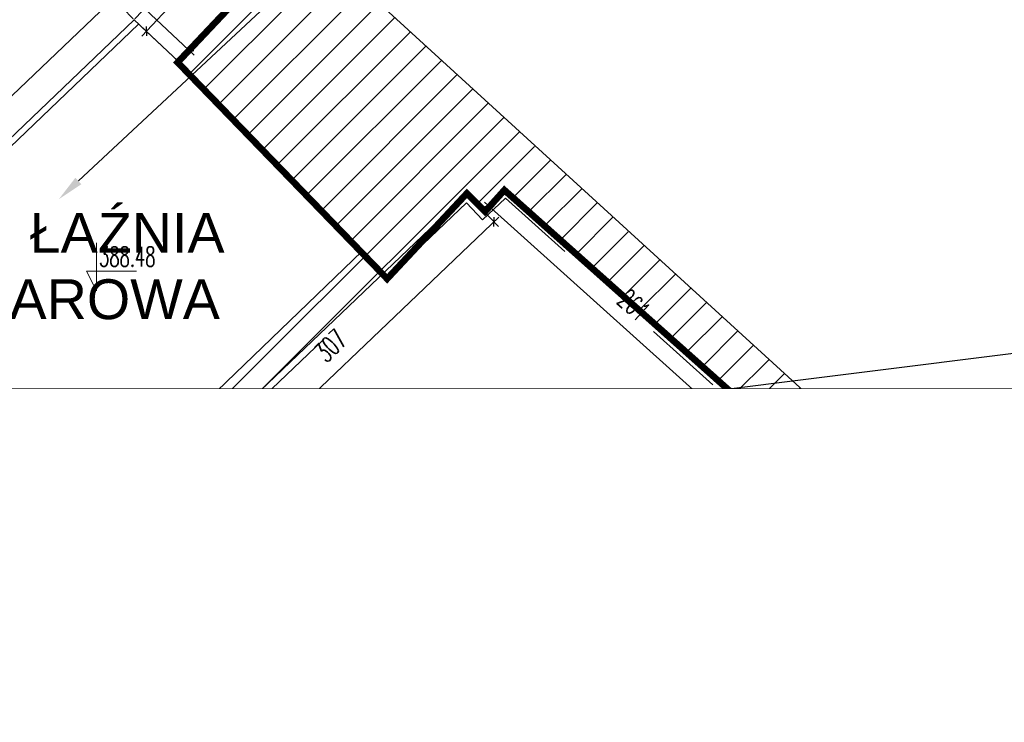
# Model space of a CAD drawing. Header units: millimetres. Extents: x 19887 to 192597, y -14203 to 39042.
# Tile 186 of 256: x 54866 to 56496, y -4937 to -3774. Entities that reach past the tile are written whole.
import ezdxf
from ezdxf import colors
from ezdxf.entities.mleader import LeaderData, LeaderLine
from ezdxf.math import Vec2, Vec3

# ---------------------------------------------------------------- set-up
doc = ezdxf.new("R2010")
doc.units = ezdxf.units.MM
doc.set_wipeout_variables(frame=1)
doc.linetypes.add('ACAD_ISO03W100', pattern=[30, 12, -18])
doc.linetypes.add('DASHED2', pattern=[9.525, 6.35, -3.175])
doc.layers.get('Defpoints').update_dxf_attribs({"color": 4})
for name, color, linetype in [('A_DBA-RAMKI', 6, 'Continuous'), ('A_DBA-WYMIAR', 1, 'Continuous'), ('Basen_rzut_poziom_1_widok', 252, 'Continuous'), ('Sufit podwieszany', 252, 'Continuous'), ('Wymiarowanie', 3, 'Continuous'), ('Wypełnienie', 252, 'Continuous')]:
    doc.layers.add(name, color=color, linetype=linetype)
for name, color, linetype, lineweight in [('Basen_rzut_poziom_1_obrys', 252, 'Continuous', 35), ('Drzwi', 2, 'Continuous', 5), ('koty wysokościowe', 252, 'Continuous', 0), ('Schody', 252, 'Continuous', 5), ('Tabela', 1, 'Continuous', 0)]:
    doc.layers.add(name, color=color, linetype=linetype, lineweight=lineweight)
doc.styles.add('ARIAL', font='arial.ttf')
doc.styles.add('ROMANS', font='romans.shx', dxfattribs={"width": 0.6})
doc.styles.get("Standard").update_dxf_attribs({"font": 'arial.ttf'})
doc.dimstyles.new('000001FB70622F18', dxfattribs={"dimtxt": 20, "dimasz": 5, "dimexe": 5, "dimexo": 1, "dimgap": 20, "dimtad": 1, "dimtoh": 1, "dimdec": 0, "dimtxsty": 'Standard', "dimblk": 'OBLIQUE', "dimcen": 0, "dimdle": 5, "dimclrd": 252, "dimclre": 252, "dimclrt": 252, "dimadec": 0, "dimazin": 0, "dimtfac": 1, "dimtdec": 0, "dimtmove": 0, "dimatfit": 3, "dimldrblk": 'OBLIQUE', "dimfxl": 150, "dimfxlon": 1, "dimlwd": 25, "dimlwe": 25, "dimarcsym": 1})
pattern_1 = [(45, (3252.028, -2175.285), (-11.22532, 11.22532), [])]

# ---------------------------------------------------------------- blocks, each defined once
blk = doc.blocks.new('_Oblique')
at = {"color": 0, "linetype": 'ByBlock', "lineweight": -2}
blk.add_line((-0.5, -0.5), (0.5, 0.5), dxfattribs=at)
blk = doc.blocks.new('*D621')
at = {"layer": 'Defpoints', "color": 0}
for p in [(3729.42, -2553.99), (3485.48, -2630.8), (3729.42, -2654.78)]:
    blk.add_point(p, dxfattribs=at)
at = {"layer": 'Wymiarowanie', "color": 252, "linetype": 'Continuous', "lineweight": 25}
for p, q in [((3729.42, -2554.99), (3729.42, -2659.78)), ((3485.48, -2631.8), (3485.48, -2659.78)), ((3480.48, -2654.78), (3734.42, -2654.78))]:
    blk.add_line(p, q, dxfattribs=at)
at = {"layer": 'Wymiarowanie', "color": 252, "linetype": 'ByBlock', "lineweight": 25, "xscale": 5, "yscale": 5, "zscale": 5, "rotation": 180}
blk.add_blockref('_Oblique', (3485.48, -2654.78), dxfattribs=at)
at = {"layer": 'Wymiarowanie', "color": 252, "linetype": 'ByBlock', "lineweight": 25, "xscale": 5, "yscale": 5, "zscale": 5}
blk.add_blockref('_Oblique', (3729.42, -2654.78), dxfattribs=at)
at = {"layer": 'Wymiarowanie', "color": 252, "insert": (3607.45, -2637.28), "char_height": 15, "attachment_point": 5, "style": 'ROMANS'}
blk.add_mtext('244', dxfattribs=at)
blk = doc.blocks.new('*D636')
at = {"layer": 'Defpoints', "color": 0}
for p in [(3372.28, -2603.19), (3372.28, -2616.75), (3469.37, -2616.75)]:
    blk.add_point(p, dxfattribs=at)
at = {"layer": 'Wymiarowanie', "color": 252, "linetype": 'Continuous', "lineweight": 25}
for p, q in [((3372.28, -2615.75), (3372.28, -2598.19)), ((3469.37, -2615.75), (3469.37, -2598.19)), ((3474.37, -2603.19), (3367.28, -2603.19))]:
    blk.add_line(p, q, dxfattribs=at)
at = {"layer": 'Wymiarowanie', "color": 252, "linetype": 'ByBlock', "lineweight": 25, "xscale": 5, "yscale": 5, "zscale": 5, "rotation": 180}
blk.add_blockref('_Oblique', (3372.28, -2603.19), dxfattribs=at)
at = {"layer": 'Wymiarowanie', "color": 252, "linetype": 'ByBlock', "lineweight": 25, "xscale": 5, "yscale": 5, "zscale": 5}
blk.add_blockref('_Oblique', (3469.37, -2603.19), dxfattribs=at)
at = {"layer": 'Wymiarowanie', "color": 252, "insert": (3420.83, -2585.69), "char_height": 15, "attachment_point": 5, "style": 'ROMANS'}
blk.add_mtext('97', dxfattribs=at)
blk = doc.blocks.new('*D623')
at = {"layer": 'Defpoints', "color": 0}
for p in [(3359.14, -2603.19), (3359.14, -2616.77), (3372.28, -2616.75)]:
    blk.add_point(p, dxfattribs=at)
at = {"layer": 'Wymiarowanie', "color": 252, "linetype": 'Continuous', "lineweight": 25}
for p, q in [((3378.06, -2571.39), (3365.71, -2603.19)), ((3411.34, -2571.39), (3378.06, -2571.39)), ((3359.14, -2615.77), (3359.14, -2598.19)), ((3372.28, -2615.75), (3372.28, -2598.19)), ((3377.28, -2603.19), (3354.14, -2603.19)), ((3359.14, -2603.19), (3354.14, -2603.19)), ((3372.28, -2603.19), (3377.28, -2603.19))]:
    blk.add_line(p, q, dxfattribs=at)
at = {"layer": 'Wymiarowanie', "color": 252, "linetype": 'ByBlock', "lineweight": 25, "xscale": 5, "yscale": 5, "zscale": 5}
blk.add_blockref('_Oblique', (3359.14, -2603.19), dxfattribs=at)
at = {"layer": 'Wymiarowanie', "color": 252, "linetype": 'ByBlock', "lineweight": 25, "xscale": 5, "yscale": 5, "zscale": 5, "rotation": 180}
blk.add_blockref('_Oblique', (3372.28, -2603.19), dxfattribs=at)
at = {"layer": 'Wymiarowanie', "color": 252, "insert": (3394.7, -2553.89), "char_height": 15, "attachment_point": 5, "style": 'ROMANS'}
blk.add_mtext('13', dxfattribs=at)
blk = doc.blocks.new('*D632')
at = {"layer": 'Defpoints', "color": 0}
for p in [(3132.98, -2603.19), (3132.98, -2617.54), (3359.14, -2616.77)]:
    blk.add_point(p, dxfattribs=at)
at = {"layer": 'Wymiarowanie', "color": 252, "linetype": 'Continuous', "lineweight": 25}
for p, q in [((3132.98, -2616.54), (3132.98, -2598.19)), ((3359.14, -2615.77), (3359.14, -2598.19)), ((3364.14, -2603.19), (3127.98, -2603.19))]:
    blk.add_line(p, q, dxfattribs=at)
at = {"layer": 'Wymiarowanie', "color": 252, "linetype": 'ByBlock', "lineweight": 25, "xscale": 5, "yscale": 5, "zscale": 5, "rotation": 180}
blk.add_blockref('_Oblique', (3132.98, -2603.19), dxfattribs=at)
at = {"layer": 'Wymiarowanie', "color": 252, "linetype": 'ByBlock', "lineweight": 25, "xscale": 5, "yscale": 5, "zscale": 5}
blk.add_blockref('_Oblique', (3359.14, -2603.19), dxfattribs=at)
at = {"layer": 'Wymiarowanie', "color": 252, "insert": (3246.06, -2585.69), "char_height": 15, "attachment_point": 5, "style": 'ROMANS'}
blk.add_mtext('226', dxfattribs=at)
blk = doc.blocks.new('*D646')
at = {"layer": 'Defpoints', "color": 0}
for p in [(3108.58, -2598.54), (3108.58, -2603.19), (3132.98, -2617.54)]:
    blk.add_point(p, dxfattribs=at)
at = {"layer": 'Wymiarowanie', "color": 252, "linetype": 'Continuous', "lineweight": 25}
for p, q in [((3154.75, -2569.83), (3120.78, -2603.19)), ((3189.75, -2569.83), (3154.75, -2569.83)), ((3108.58, -2599.54), (3108.58, -2608.19)), ((3132.98, -2616.54), (3132.98, -2598.19)), ((3137.98, -2603.19), (3103.58, -2603.19))]:
    blk.add_line(p, q, dxfattribs=at)
at = {"layer": 'Wymiarowanie', "color": 252, "linetype": 'ByBlock', "lineweight": 25, "xscale": 5, "yscale": 5, "zscale": 5, "rotation": 180}
blk.add_blockref('_Oblique', (3108.58, -2603.19), dxfattribs=at)
at = {"layer": 'Wymiarowanie', "color": 252, "linetype": 'ByBlock', "lineweight": 25, "xscale": 5, "yscale": 5, "zscale": 5}
blk.add_blockref('_Oblique', (3132.98, -2603.19), dxfattribs=at)
at = {"layer": 'Wymiarowanie', "color": 252, "insert": (3172.25, -2552.33), "char_height": 15, "attachment_point": 5, "style": 'ROMANS'}
blk.add_mtext('24', dxfattribs=at)
blk = doc.blocks.new('*D597')
at = {"layer": 'Defpoints', "color": 0}
for p in [(3343.56, -2499.25), (3355.93, -2499.25), (3359.28, -2616.77)]:
    blk.add_point(p, dxfattribs=at)
at = {"layer": 'Wymiarowanie', "color": 252, "linetype": 'Continuous', "lineweight": 25}
for p, q in [((3343.56, -2621.77), (3343.56, -2494.25)), ((3354.93, -2499.25), (3338.56, -2499.25)), ((3358.28, -2616.77), (3338.56, -2616.77))]:
    blk.add_line(p, q, dxfattribs=at)
at = {"layer": 'Wymiarowanie', "color": 252, "linetype": 'ByBlock', "lineweight": 25, "xscale": 5, "yscale": 5, "zscale": 5}
for p, rotation in [((3343.56, -2499.25), 90), ((3343.56, -2616.77), 270)]:
    blk.add_blockref('_Oblique', p, dxfattribs=dict(at, rotation=rotation))
at = {"layer": 'Wymiarowanie', "color": 252, "insert": (3326.06, -2558.01), "char_height": 15, "attachment_point": 5, "rotation": 90, "style": 'ROMANS'}
blk.add_mtext('118', dxfattribs=at)
blk = doc.blocks.new('*D642')
at = {"layer": 'Defpoints', "color": 0}
for p in [(3108.58, -2437.65), (3153.41, -2437.65), (3108.58, -2598.54)]:
    blk.add_point(p, dxfattribs=at)
at = {"layer": 'Wymiarowanie', "color": 252, "linetype": 'Continuous', "lineweight": 25}
for p, q in [((3153.41, -2603.54), (3153.41, -2432.65)), ((3109.58, -2437.65), (3158.41, -2437.65)), ((3109.58, -2598.54), (3158.41, -2598.54))]:
    blk.add_line(p, q, dxfattribs=at)
at = {"layer": 'Wymiarowanie', "color": 252, "linetype": 'ByBlock', "lineweight": 25, "xscale": 5, "yscale": 5, "zscale": 5}
for p, rotation in [((3153.41, -2437.65), 90), ((3153.41, -2598.54), 270)]:
    blk.add_blockref('_Oblique', p, dxfattribs=dict(at, rotation=rotation))
at = {"layer": 'Wymiarowanie', "color": 252, "insert": (3135.91, -2516.11), "char_height": 15, "attachment_point": 5, "rotation": 90, "style": 'ROMANS'}
blk.add_mtext('161', dxfattribs=at)
blk = doc.blocks.new('*D596')
at = {"layer": 'Defpoints', "color": 0}
for p in [(3710.23, -2553.99), (3729.42, -2553.99), (3727.03, -3062.26)]:
    blk.add_point(p, dxfattribs=at)
at = {"layer": 'Wymiarowanie', "color": 252, "linetype": 'Continuous', "lineweight": 25}
for p, q in [((3728.42, -2553.99), (3705.23, -2553.99)), ((3710.23, -3067.26), (3710.23, -2548.99)), ((3726.03, -3062.26), (3705.23, -3062.26))]:
    blk.add_line(p, q, dxfattribs=at)
at = {"layer": 'Wymiarowanie', "color": 252, "linetype": 'ByBlock', "lineweight": 25, "xscale": 5, "yscale": 5, "zscale": 5}
for p, rotation in [((3710.23, -2553.99), 90), ((3710.23, -3062.26), 270)]:
    blk.add_blockref('_Oblique', p, dxfattribs=dict(at, rotation=rotation))
at = {"layer": 'Wymiarowanie', "color": 252, "insert": (3692.73, -2808.12), "char_height": 15, "attachment_point": 5, "rotation": 90, "style": 'ROMANS'}
blk.add_mtext('508', dxfattribs=at)
blk = doc.blocks.new('*D648')
at = {"layer": 'Defpoints', "color": 0}
for p in [(3563.38, -2407.28), (3582.02, -2423.76), (3483.73, -2497.42)]:
    blk.add_point(p, dxfattribs=at)
at = {"layer": 'Wymiarowanie', "color": 252, "linetype": 'Continuous', "lineweight": 25}
for p, q in [((3564.13, -2407.94), (3585.77, -2427.07)), ((3499.07, -2517.65), (3585.34, -2420.01)), ((3484.48, -2498.09), (3506.12, -2517.21))]:
    blk.add_line(p, q, dxfattribs=at)
at = {"layer": 'Wymiarowanie', "color": 252, "linetype": 'ByBlock', "lineweight": 25, "xscale": 5, "yscale": 5, "zscale": 5}
for p, rotation in [((3582.02, -2423.76), 48.53637594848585), ((3502.38, -2513.9), 228.5363759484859)]:
    blk.add_blockref('_Oblique', p, dxfattribs=dict(at, rotation=rotation))
at = {"layer": 'Wymiarowanie', "color": 252, "insert": (3529.09, -2457.24), "char_height": 15, "attachment_point": 5, "rotation": 48.53638, "style": 'ROMANS'}
blk.add_mtext('120', dxfattribs=at)
blk = doc.blocks.new('*D655')
at = {"layer": 'Defpoints', "color": 0}
for p in [(3563.08, -2407.02), (3724.42, -2553.97), (3697.84, -2583.15)]:
    blk.add_point(p, dxfattribs=at)
at = {"layer": 'Wymiarowanie', "color": 252, "linetype": 'Continuous', "lineweight": 25}
for p, q in [((3562.41, -2407.76), (3533.14, -2439.9)), ((3532.81, -2432.83), (3701.53, -2586.52)), ((3723.74, -2554.71), (3694.47, -2586.85))]:
    blk.add_line(p, q, dxfattribs=at)
at = {"layer": 'Wymiarowanie', "color": 252, "linetype": 'ByBlock', "lineweight": 25, "xscale": 5, "yscale": 5, "zscale": 5}
for p, rotation in [((3536.5, -2436.2), 137.6717519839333), ((3697.84, -2583.15), 317.6717519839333)]:
    blk.add_blockref('_Oblique', p, dxfattribs=dict(at, rotation=rotation))
at = {"layer": 'Wymiarowanie', "color": 252, "insert": (3628.95, -2496.74), "char_height": 15, "attachment_point": 5, "rotation": 317.67175, "style": 'ROMANS'}
blk.add_mtext('218', dxfattribs=at)
blk = doc.blocks.new('*D657')
at = {"layer": 'Defpoints', "color": 0}
for p in [(3541.17, -2386.1), (3553.05, -2396.97), (3467.33, -2490.78)]:
    blk.add_point(p, dxfattribs=at)
at = {"layer": 'Wymiarowanie', "color": 252, "linetype": 'Continuous', "lineweight": 25}
for p, q in [((3452.07, -2483.61), (3544.54, -2382.41)), ((3552.32, -2396.29), (3537.48, -2382.73)), ((3466.59, -2490.1), (3451.75, -2476.54))]:
    blk.add_line(p, q, dxfattribs=at)
at = {"layer": 'Wymiarowanie', "color": 252, "linetype": 'ByBlock', "lineweight": 25, "xscale": 5, "yscale": 5, "zscale": 5}
for p, rotation in [((3541.17, -2386.1), 47.57873076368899), ((3455.44, -2479.91), 227.578730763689)]:
    blk.add_blockref('_Oblique', p, dxfattribs=dict(at, rotation=rotation))
at = {"layer": 'Wymiarowanie', "color": 252, "insert": (3485.39, -2421.2), "char_height": 15, "attachment_point": 5, "rotation": 47.57873, "style": 'ROMANS'}
blk.add_mtext('127', dxfattribs=at)
blk = doc.blocks.new('*D659')
at = {"layer": 'Defpoints', "color": 0}
for p in [(3359.13, -2222.48), (3347.27, -2235.66), (3553.05, -2396.97)]:
    blk.add_point(p, dxfattribs=at)
at = {"layer": 'Wymiarowanie', "color": 252, "linetype": 'Continuous', "lineweight": 25}
for p, q in [((3358.46, -2223.23), (3343.93, -2239.38)), ((3544.91, -2413.49), (3343.56, -2232.32)), ((3552.39, -2397.71), (3537.85, -2413.86))]:
    blk.add_line(p, q, dxfattribs=at)
at = {"layer": 'Wymiarowanie', "color": 252, "linetype": 'ByBlock', "lineweight": 25, "xscale": 5, "yscale": 5, "zscale": 5}
for p, rotation in [((3347.27, -2235.66), 138.0207932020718), ((3541.2, -2410.14), 318.0207932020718)]:
    blk.add_blockref('_Oblique', p, dxfattribs=dict(at, rotation=rotation))
at = {"layer": 'Wymiarowanie', "color": 252, "insert": (3455.94, -2309.89), "char_height": 15, "attachment_point": 5, "rotation": 318.02079, "style": 'ROMANS'}
blk.add_mtext('261', dxfattribs=at)
blk = doc.blocks.new('*D658')
at = {"layer": 'Defpoints', "color": 0}
for p in [(3330.22, -2225.69), (3350.64, -2247.05), (3108.58, -2437.65)]:
    blk.add_point(p, dxfattribs=at)
at = {"layer": 'Wymiarowanie', "color": 252, "linetype": 'Continuous', "lineweight": 25}
for p, q in [((3330.91, -2226.42), (3354.09, -2250.66)), ((3125.39, -2462.46), (3354.25, -2243.59)), ((3109.27, -2438.38), (3132.46, -2462.62))]:
    blk.add_line(p, q, dxfattribs=at)
at = {"layer": 'Wymiarowanie', "color": 252, "linetype": 'ByBlock', "lineweight": 25, "xscale": 5, "yscale": 5, "zscale": 5}
for p, rotation in [((3350.64, -2247.05), 43.72184012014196), ((3129, -2459.01), 223.7218401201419)]:
    blk.add_blockref('_Oblique', p, dxfattribs=dict(at, rotation=rotation))
at = {"layer": 'Wymiarowanie', "color": 252, "insert": (3227.72, -2340.38), "char_height": 15, "attachment_point": 5, "rotation": 43.72184, "style": 'ROMANS'}
blk.add_mtext('307', dxfattribs=at)
blk = doc.blocks.new('*D656')
at = {"layer": 'Defpoints', "color": 0}
for p in [(3378.09, -2474.77), (3355.93, -2499.25), (3378.09, -2499.25)]:
    blk.add_point(p, dxfattribs=at)
at = {"layer": 'Wymiarowanie', "color": 252, "linetype": 'Continuous', "lineweight": 25}
for p, q in [((3355.93, -2498.25), (3355.93, -2469.77)), ((3378.09, -2498.25), (3378.09, -2469.77)), ((3350.93, -2474.77), (3383.09, -2474.77))]:
    blk.add_line(p, q, dxfattribs=at)
at = {"layer": 'Wymiarowanie', "color": 252, "linetype": 'ByBlock', "lineweight": 25, "xscale": 5, "yscale": 5, "zscale": 5, "rotation": 180}
blk.add_blockref('_Oblique', (3355.93, -2474.77), dxfattribs=at)
at = {"layer": 'Wymiarowanie', "color": 252, "linetype": 'ByBlock', "lineweight": 25, "xscale": 5, "yscale": 5, "zscale": 5}
blk.add_blockref('_Oblique', (3378.09, -2474.77), dxfattribs=at)
at = {"layer": 'Wymiarowanie', "color": 252, "insert": (3367.01, -2457.27), "char_height": 15, "attachment_point": 5, "style": 'ROMANS'}
blk.add_mtext('22', dxfattribs=at)
blk = doc.blocks.new('*D662')
at = {"layer": 'Defpoints', "color": 0}
for p in [(3467.33, -2490.78), (3533.94, -2490.78), (3467.33, -2520.21)]:
    blk.add_point(p, dxfattribs=at)
at = {"layer": 'Wymiarowanie', "color": 252, "linetype": 'Continuous', "lineweight": 25}
for p, q in [((3533.94, -2525.21), (3533.94, -2485.78)), ((3468.33, -2490.78), (3538.94, -2490.78)), ((3468.33, -2520.21), (3538.94, -2520.21)), ((3533.94, -2520.21), (3533.94, -2620.21)), ((3533.94, -2620.21), (3509.8, -2620.21))]:
    blk.add_line(p, q, dxfattribs=at)
at = {"layer": 'Wymiarowanie', "color": 252, "linetype": 'ByBlock', "lineweight": 25, "xscale": 5, "yscale": 5, "zscale": 5}
for p, rotation in [((3533.94, -2490.78), 90), ((3533.94, -2520.21), 270)]:
    blk.add_blockref('_Oblique', p, dxfattribs=dict(at, rotation=rotation))
at = {"layer": 'Wymiarowanie', "color": 252, "insert": (3516.87, -2602.71), "char_height": 15, "attachment_point": 5, "style": 'ROMANS'}
blk.add_mtext('29', dxfattribs=at)
blk = doc.blocks.new('*D663')
at = {"layer": 'Defpoints', "color": 0}
for p in [(3378.09, -2499.25), (3378.09, -2514.02), (3420.05, -2514.02)]:
    blk.add_point(p, dxfattribs=at)
at = {"layer": 'Wymiarowanie', "color": 252, "linetype": 'Continuous', "lineweight": 25}
for p, q in [((3420.05, -2494.25), (3420.05, -2519.02)), ((3420.05, -2499.25), (3420.05, -2494.25)), ((3379.09, -2499.25), (3425.05, -2499.25)), ((3379.09, -2514.02), (3425.05, -2514.02)), ((3420.05, -2514.02), (3420.05, -2519.02))]:
    blk.add_line(p, q, dxfattribs=at)
at = {"layer": 'Wymiarowanie', "color": 252, "linetype": 'ByBlock', "lineweight": 25, "xscale": 5, "yscale": 5, "zscale": 5}
for p, rotation in [((3420.05, -2499.25), 270), ((3420.05, -2514.02), 90)]:
    blk.add_blockref('_Oblique', p, dxfattribs=dict(at, rotation=rotation))
at = {"layer": 'Wymiarowanie', "color": 252, "insert": (3402.55, -2506.63), "char_height": 15, "attachment_point": 5, "rotation": 90, "style": 'ROMANS'}
blk.add_mtext('15', dxfattribs=at)
blk = doc.blocks.new('*D664')
at = {"layer": 'Defpoints', "color": 0}
for p in [(3485.48, -2607.95), (3529.22, -2607.95), (3485.48, -2630.8)]:
    blk.add_point(p, dxfattribs=at)
at = {"layer": 'Wymiarowanie', "color": 252, "linetype": 'Continuous', "lineweight": 25}
for p, q in [((3486.48, -2607.95), (3534.22, -2607.95)), ((3529.22, -2635.8), (3529.22, -2602.95)), ((3486.48, -2630.8), (3534.22, -2630.8))]:
    blk.add_line(p, q, dxfattribs=at)
at = {"layer": 'Wymiarowanie', "color": 252, "linetype": 'ByBlock', "lineweight": 25, "xscale": 5, "yscale": 5, "zscale": 5}
for p, rotation in [((3529.22, -2607.95), 90), ((3529.22, -2630.8), 270)]:
    blk.add_blockref('_Oblique', p, dxfattribs=dict(at, rotation=rotation))
at = {"layer": 'Wymiarowanie', "color": 252, "insert": (3511.72, -2619.38), "char_height": 15, "attachment_point": 5, "rotation": 90, "style": 'ROMANS'}
blk.add_mtext('23', dxfattribs=at)
blk = doc.blocks.new('*D660')
at = {"layer": 'Defpoints', "color": 0}
for p in [(3061.13, -2439.46), (3080.96, -2439.46), (3080.96, -2882.33)]:
    blk.add_point(p, dxfattribs=at)
at = {"layer": 'Wymiarowanie', "color": 252, "linetype": 'Continuous', "lineweight": 25}
for p, q in [((3061.13, -2887.33), (3061.13, -2434.46)), ((3079.96, -2439.46), (3056.13, -2439.46)), ((3079.96, -2882.33), (3056.13, -2882.33))]:
    blk.add_line(p, q, dxfattribs=at)
at = {"layer": 'Wymiarowanie', "color": 252, "linetype": 'ByBlock', "lineweight": 25, "xscale": 5, "yscale": 5, "zscale": 5}
for p, rotation in [((3061.13, -2439.46), 90), ((3061.13, -2882.33), 270)]:
    blk.add_blockref('_Oblique', p, dxfattribs=dict(at, rotation=rotation))
at = {"layer": 'Wymiarowanie', "color": 252, "insert": (3043.63, -2660.89), "char_height": 15, "attachment_point": 5, "rotation": 90, "style": 'ROMANS'}
blk.add_mtext('443', dxfattribs=at)
blk = doc.blocks.new('*D661')
at = {"layer": 'Defpoints', "color": 0}
for p in [(2978.85, -2414.89), (2952.78, -2440.23), (3041.35, -2479.21)]:
    blk.add_point(p, dxfattribs=at)
at = {"layer": 'Wymiarowanie', "color": 252, "linetype": 'Continuous', "lineweight": 25}
for p, q in [((2978.13, -2415.59), (2949.19, -2443.71)), ((3018.77, -2508.13), (2949.29, -2436.64)), ((3040.64, -2479.91), (3011.7, -2508.03))]:
    blk.add_line(p, q, dxfattribs=at)
at = {"layer": 'Wymiarowanie', "color": 252, "linetype": 'ByBlock', "lineweight": 25, "xscale": 5, "yscale": 5, "zscale": 5}
for p, rotation in [((2952.78, -2440.23), 134.1813808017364), ((3015.28, -2504.55), 314.1813808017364)]:
    blk.add_blockref('_Oblique', p, dxfattribs=dict(at, rotation=rotation))
at = {"layer": 'Wymiarowanie', "color": 252, "insert": (2996.58, -2460.19), "char_height": 15, "attachment_point": 5, "rotation": 314.18138, "style": 'ROMANS'}
blk.add_mtext('90', dxfattribs=at)
blk = doc.blocks.new('*D672')
at = {"layer": 'Defpoints', "color": 0}
for p in [(3064.38, -2078.9), (3079.77, -2094.98), (2866.84, -2298.76)]:
    blk.add_point(p, dxfattribs=at)
at = {"layer": 'Wymiarowanie', "color": 252, "linetype": 'Continuous', "lineweight": 25}
for p, q in [((2847.84, -2286.14), (3068, -2075.44)), ((3079.08, -2094.26), (3060.93, -2075.29)), ((2866.15, -2298.04), (2847.99, -2279.07))]:
    blk.add_line(p, q, dxfattribs=at)
at = {"layer": 'Wymiarowanie', "color": 252, "linetype": 'ByBlock', "lineweight": 25, "xscale": 5, "yscale": 5, "zscale": 5}
for p, rotation in [((3064.38, -2078.9), 43.74194515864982), ((2851.45, -2282.68), 223.7419451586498)]:
    blk.add_blockref('_Oblique', p, dxfattribs=dict(at, rotation=rotation))
at = {"layer": 'Wymiarowanie', "color": 252, "insert": (2945.82, -2168.15), "char_height": 15, "attachment_point": 5, "rotation": 43.74195, "style": 'ROMANS'}
blk.add_mtext('295', dxfattribs=at)
blk = doc.blocks.new('*D675')
at = {"layer": 'Defpoints', "color": 0}
for p in [(3079.77, -2094.98), (3121.29, -2118.33), (3113.38, -2126.71)]:
    blk.add_point(p, dxfattribs=at)
at = {"layer": 'Wymiarowanie', "color": 252, "linetype": 'Continuous', "lineweight": 25}
for p, q in [((3058.92, -2059.46), (3034.35, -2059.46)), ((3087.68, -2086.61), (3058.92, -2059.46)), ((3080.46, -2094.25), (3091.11, -2082.97)), ((3084.04, -2083.17), (3124.92, -2121.77)), ((3114.07, -2125.98), (3124.72, -2114.7))]:
    blk.add_line(p, q, dxfattribs=at)
at = {"layer": 'Wymiarowanie', "color": 252, "linetype": 'ByBlock', "lineweight": 25, "xscale": 5, "yscale": 5, "zscale": 5}
for p, rotation in [((3087.68, -2086.61), 136.6452159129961), ((3121.29, -2118.33), 316.6452159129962)]:
    blk.add_blockref('_Oblique', p, dxfattribs=dict(at, rotation=rotation))
at = {"layer": 'Wymiarowanie', "color": 252, "insert": (3041.64, -2041.96), "char_height": 15, "attachment_point": 5, "style": 'ROMANS'}
blk.add_mtext('46', dxfattribs=at)
blk = doc.blocks.new('*D676')
at = {"layer": 'Defpoints', "color": 0}
for p in [(3154.16, -2034.59), (3178.57, -2057.63), (3113.38, -2126.71)]:
    blk.add_point(p, dxfattribs=at)
at = {"layer": 'Wymiarowanie', "color": 252, "linetype": 'Continuous', "lineweight": 25}
for p, q in [((3085.54, -2107.31), (3157.59, -2030.95)), ((3177.84, -2056.94), (3150.52, -2031.16)), ((3112.65, -2126.02), (3085.33, -2100.24))]:
    blk.add_line(p, q, dxfattribs=at)
at = {"layer": 'Wymiarowanie', "color": 252, "linetype": 'ByBlock', "lineweight": 25, "xscale": 5, "yscale": 5, "zscale": 5}
for p, rotation in [((3154.16, -2034.59), 46.6601387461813), ((3088.97, -2103.67), 226.6601387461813)]:
    blk.add_blockref('_Oblique', p, dxfattribs=dict(at, rotation=rotation))
at = {"layer": 'Wymiarowanie', "color": 252, "insert": (3117.78, -2047.65), "char_height": 15, "attachment_point": 5, "rotation": 46.66014, "style": 'ROMANS'}
blk.add_mtext('95', dxfattribs=at)
blk = doc.blocks.new('G$CF5E15B28')
at = {"layer": 'Wypełnienie'}
h = blk.add_hatch(dxfattribs=at)
h.set_pattern_fill('ANSI31', color=253, scale=5, angle=90)
h.set_pattern_definition(pattern_1)
h.paths.add_polyline_path([(3330.22, -2225.69), (3342.26, -2238.54), (3359.13, -2222.48), (3385.09, -2193.98), (3242.56, -2062.55), (3128.45, -1959.07), (3087.45, -1920.6), (3059.18, -1953.55), (3178.57, -2057.63), (3113.38, -2126.71), (3251.49, -2269.27), (3166.23, -2351.47), (3045.28, -2468.12), (2986.41, -2407.54), (2978.85, -2414.89), (3041.35, -2479.21), (3080.96, -2439.46), (3080.96, -2882.33), (3100.34, -2882.33), (3100.34, -2844.23), (3108.51, -2844.23), (3109.23, -2630.8), (3485.48, -2630.8), (3485.48, -2607.95), (3469.37, -2607.95), (3469.37, -2616.75), (3372.28, -2616.75), (3372.28, -2514.02), (3378.09, -2514.02), (3378.09, -2499.25), (3355.93, -2499.25), (3357.53, -2558.01), (3359.28, -2616.77), (3132.98, -2617.54), (3132.98, -2598), (3108.58, -2598.54), (3108.58, -2437.65)])
h = blk.add_hatch(dxfattribs=at)
h.set_pattern_fill('ANSI31', color=253, scale=5, angle=90)
h.set_pattern_definition(pattern_1)
h.paths.add_polyline_path([(3756.04, -3077.15), (4422.19, -3077.15), (4422.19, -3224.61), (4439.06, -3224.61), (4438.48, -3063.71), (3739.86, -3060.82), (3739.47, -2516.77), (3385.09, -2193.98), (3359.13, -2222.48), (3553.05, -2396.97), (3467.33, -2490.78), (3467.33, -2520.21), (3483.73, -2520.21), (3483.73, -2497.42), (3563.08, -2407.02), (3729.42, -2553.99), (3727.03, -3062.26), (3613.33, -3062.26), (3613.33, -3077.15), (3727.79, -3077.15), (3726.59, -3209.47), (3756.04, -3209.47)])
at = {"layer": 'Basen_rzut_poziom_1_obrys', "color": 253, "elevation": 0}
for points in [[(3080.9, -1914.79), (3739.47, -2516.77), (3739.86, -3060.82)], [(3113.38, -2126.71), (3171.16, -2065.51)], [(3113.38, -2126.71), (3079.77, -2094.98), (2866.84, -2298.76), (2928.11, -2362.12)], [(2935.39, -2355.04), (2877.37, -2295.34), (3083.25, -2098.27)], [(3113.38, -2126.71), (3251.49, -2269.27), (3080.96, -2433.67)], [(3359.13, -2222.48), (3342.26, -2238.54), (3330.22, -2225.69), (3108.58, -2437.65), (3108.58, -2598.54), (3132.98, -2598), (3132.98, -2617.54), (3359.14, -2616.77), (3355.93, -2499.25), (3378.09, -2499.25), (3378.09, -2514.02), (3372.28, -2514.02), (3372.28, -2616.75), (3469.37, -2616.75), (3469.37, -2607.95), (3485.48, -2607.95), (3485.48, -2630.8), (3109.23, -2630.8), (3108.52, -2844.26)], [(3359.13, -2222.48), (3553.05, -2396.97), (3467.33, -2490.78), (3467.33, -2520.21), (3483.73, -2520.21), (3483.73, -2497.42), (3563.08, -2407.02), (3729.42, -2553.99)], [(3080.96, -2433.67), (3045.28, -2468.12), (2986.41, -2407.54)], [(2979, -2414.74), (3041.35, -2479.21), (3080.96, -2439.46)], [(3080.96, -2847.54), (3080.96, -2439.46)], [(3613.33, -3061.79), (3727.03, -3062.26), (3729.42, -2553.99)]]:
    blk.add_lwpolyline(points, dxfattribs=at)
at = {"layer": 'Basen_rzut_poziom_1_widok', "color": 253, "linetype": 'ACAD_ISO03W100', "ltscale": 5, "elevation": 0}
for points in [[(3467.33, -2520.21), (3469.37, -2607.95)], [(3485.48, -2607.95), (3483.73, -2520.21)]]:
    blk.add_lwpolyline(points, dxfattribs=at)
at = {"layer": 'koty wysokościowe', "color": 253, "elevation": 0}
for points in [[(3051.55, -2262.91), (3051.55, -2299.15)], [(3044.05, -2284.15), (3051.55, -2284.15)], [(3051.55, -2299.15), (3044.05, -2284.15)], [(3051.55, -2284.15), (3081.55, -2284.15)], [(3213.5, -2437.46), (3213.5, -2473.7)], [(3206, -2458.7), (3213.5, -2458.7)], [(3213.5, -2473.7), (3206, -2458.7)], [(3213.5, -2458.7), (3243.5, -2458.7)]]:
    blk.add_lwpolyline(points, dxfattribs=at)
at = {"layer": 'Sufit podwieszany', "color": 253, "linetype": 'ACAD_ISO03W100', "ltscale": 5, "elevation": 0}
for points in [[(3359.23, -2229.3), (3342.06, -2245.63), (3330.02, -2232.8), (3113.58, -2439.79), (3113.58, -2593.43), (3137.98, -2592.89), (3137.98, -2612.52), (3354, -2611.79), (3350.79, -2494.25), (3383.09, -2494.25), (3383.09, -2519.02), (3377.28, -2519.02), (3377.28, -2611.75), (3464.37, -2611.75), (3464.37, -2602.95), (3490.48, -2602.95), (3490.48, -2635.8), (3114.21, -2635.8), (3113.52, -2843.37)], [(3359.23, -2229.3), (3545.96, -2397.31), (3462.33, -2488.83), (3462.33, -2525.21), (3488.73, -2525.21), (3488.73, -2499.31), (3563.53, -2414.09), (3726.11, -2557.74)], [(3608.33, -3056.77), (3722.05, -3057.24), (3724.42, -2553.97)]]:
    blk.add_lwpolyline(points, dxfattribs=at)
at = {"layer": 'Drzwi', "color": 253, "char_height": 15, "width": 190.2964, "attachment_point": 1, "rotation": 46.02447, "style": 'ROMANS'}
for s, insert in [('70', (2913.87, -2401.98, 0)), ('200', (2928.01, -2426.9, 0))]:
    blk.add_mtext(s, dxfattribs=dict(at, insert=insert))
at = {"layer": 'koty wysokościowe', "color": 253, "char_height": 15, "width": 21553.2844, "attachment_point": 1, "style": 'ROMANS'}
for s, insert in [('388.48', (3053.45, -2265.82, 0)), ('385.38', (3215.39, -2440.37, 0))]:
    blk.add_mtext(s, dxfattribs=dict(at, insert=insert))
at = {"layer": 'Wymiarowanie', "color": 253}
for base, p1, p2, angle, override, picture, middle, dimtype in [((3121.29, -2118.33, 0), (3079.77, -2094.98, 0), (3113.38, -2126.71, 0), 316.64522, {"dimtxt": 15, "dimgap": 10, "dimtxsty": 'ROMANS'}, '*D675', (3041.64, -2059.46, 0), 161), ((3154.16, -2034.59, 0), (3113.38, -2126.71, 0), (3178.57, -2057.63, 0), 46.66014, {"dimtxt": 15, "dimgap": 10, "dimtxsty": 'ROMANS'}, '*D676', (3130.5, -2059.66, 0), 161), ((3153.41, -2437.65, 0), (3108.58, -2598.54, 0), (3108.58, -2437.65, 0), 90, {"dimtxt": 15, "dimgap": 10, "dimtxsty": 'ROMANS'}, '*D642', (3153.41, -2516.11, 0), 160), ((3378.09, -2474.77, 0), (3355.93, -2499.25, 0), (3378.09, -2499.25, 0), 0, {"dimtxt": 15, "dimgap": 10, "dimtxsty": 'ROMANS'}, '*D656', (3367.01, -2474.77, 0), 161), ((3533.94, -2490.78, 0), (3467.33, -2520.21, 0), (3467.33, -2490.78, 0), 90, {"dimtxt": 15, "dimgap": 10, "dimtxsty": 'ROMANS'}, '*D662', (3516.87, -2620.21, 0), 161), ((3420.05, -2514.02, 0), (3378.09, -2499.25, 0), (3378.09, -2514.02, 0), 270, {"dimtxt": 15, "dimgap": 10, "dimtxsty": 'ROMANS'}, '*D663', (3420.05, -2506.63, 0), 161), ((3108.58, -2603.19, 0), (3132.98, -2617.54, 0), (3108.58, -2598.54, 0), 0, {"dimtxt": 15, "dimgap": 10, "dimtxsty": 'ROMANS', "dimtmove": 1}, '*D646', (3164.75, -2569.83, 0), 160), ((3359.14, -2603.19, 0), (3372.28, -2616.75, 0), (3359.14, -2616.77, 0), 0, {"dimtxt": 15, "dimgap": 10, "dimtxsty": 'ROMANS', "dimtmove": 1}, '*D623', (3388.06, -2571.39, 0), 160), ((3529.22, -2607.95, 0), (3485.48, -2630.8, 0), (3485.48, -2607.95, 0), 90, {"dimtxt": 15, "dimgap": 10, "dimtxsty": 'ROMANS'}, '*D664', (3529.22, -2619.38, 0), 161)]:
    dim = blk.add_linear_dim(base=base, p1=p1, p2=p2, angle=angle, dimstyle='000001FB70622F18', override=override, dxfattribs=at)
    dim.commit()
    dim.dimension.update_dxf_attribs({"geometry": picture, "text_midpoint": middle, "dimtype": dimtype})
for p1, p2, distance, picture, middle in [((2866.84, -2298.76, 0), (3079.77, -2094.98, 0), 22.26, '*D672', (2945.82, -2168.15, 0)), ((3553.05, -2396.97, 0), (3359.13, -2222.48, 0), 17.73, '*D659', (3455.94, -2309.89, 0)), ((3108.58, -2437.65, 0), (3330.22, -2225.69, 0), -29.55, '*D658', (3227.72, -2340.38, 0)), ((3467.33, -2490.78, 0), (3553.05, -2396.97, 0), 16.1, '*D657', (3485.39, -2421.2, 0)), ((3483.73, -2497.42, 0), (3563.38, -2407.28, 0), -24.88, '*D648', (3529.09, -2457.24, 0)), ((3563.08, -2407.02, 0), (3724.42, -2553.97, 0), -39.47, '*D655', (3628.95, -2496.74, 0)), ((3041.35, -2479.21, 0), (2978.85, -2414.89, 0), 36.35, '*D661', (2996.58, -2460.19, 0)), ((3080.96, -2882.33, 0), (3080.96, -2439.46, 0), 19.83, '*D660', (3043.63, -2660.89, 0))]:
    dim = blk.add_aligned_dim(p1=p1, p2=p2, distance=distance, dimstyle='000001FB70622F18', override={"dimtxt": 15, "dimgap": 10, "dimtxsty": 'ROMANS'}, dxfattribs=at)
    dim.commit()
    dim.dimension.update_dxf_attribs({"geometry": picture, "text_midpoint": middle})
for base, p1, p2, angle, override, picture, middle in [((3343.56, -2499.25, 0), (3359.28, -2616.77, 0), (3355.93, -2499.25, 0), 90, {"dimtxt": 15, "dimgap": 10, "dimtxsty": 'ROMANS'}, '*D597', (3326.06, -2558.01, 0)), ((3729.42, -2654.78, 0), (3485.48, -2630.8, 0), (3729.42, -2553.99, 0), 0, {"dimtxt": 15, "dimgap": 10, "dimtxsty": 'ROMANS', "dimtmove": 1}, '*D621', (3607.45, -2637.28, 0)), ((3710.23, -2553.99, 0), (3727.03, -3062.26, 0), (3729.42, -2553.99, 0), 90, {"dimtxt": 15, "dimgap": 10, "dimtxsty": 'ROMANS'}, '*D596', (3692.73, -2808.12, 0)), ((3132.98, -2603.19, 0), (3359.14, -2616.77, 0), (3132.98, -2617.54, 0), 0, {"dimtxt": 15, "dimgap": 10, "dimtxsty": 'ROMANS', "dimtmove": 1}, '*D632', (3246.06, -2585.69, 0)), ((3372.28, -2603.19, 0), (3469.37, -2616.75, 0), (3372.28, -2616.75, 0), 0, {"dimtxt": 15, "dimgap": 10, "dimtxsty": 'ROMANS'}, '*D636', (3420.83, -2585.69, 0))]:
    dim = blk.add_linear_dim(base=base, p1=p1, p2=p2, angle=angle, dimstyle='000001FB70622F18', override=override, dxfattribs=at)
    dim.commit()
    dim.dimension.update_dxf_attribs({"geometry": picture, "text_midpoint": middle})
at = {"layer": 'Schody', "color": 253}
ml = blk.add_multileader_mtext('Standard', dxfattribs=at)
ml.set_content('', color=253)
ml.set_leader_properties()
ml.build(insert=Vec2(0, 0))
ml.multileader.update_dxf_attribs({"text_top_attachment_type": 0, "text_bottom_attachment_type": 0, "dogleg_length": 0.8, "arrow_head_size": 20})
ctx = ml.context
ctx.base_point, ctx.char_height, ctx.arrow_head_size, ctx.landing_gap_size, ctx.plane_origin, ctx.plane_x_axis, ctx.plane_y_axis = Vec3(3435.54, -2013.4, 0), 0.4, 20, 0.2, Vec3(4012.18, -2391.74, 0), Vec3(1, 0, 0), Vec3(0, 1, 0)
ctx.attachment_type = 2
notes = []
notes.append((ctx, [(1, (1, 1, 0), (3255.33, -2013.4, 0), (1, 0, 0), 180.21, [(0, [(3023.26, -2230.01, 0)], 256, [])])]))
ctx.mtext.insert, ctx.mtext.text_direction, ctx.mtext.flow_direction = Vec3(3435.74, -2013.4, 0), Vec3(1, 0, 0), 5
ml = blk.add_multileader_mtext('Standard', dxfattribs=at)
ml.set_content('', color=253)
ml.set_leader_properties()
ml.build(insert=Vec2(0, 0))
ml.multileader.update_dxf_attribs({"text_top_attachment_type": 0, "text_bottom_attachment_type": 0, "dogleg_length": 0.8, "arrow_head_size": 20})
ctx = ml.context
ctx.base_point, ctx.char_height, ctx.arrow_head_size, ctx.landing_gap_size, ctx.plane_origin, ctx.plane_x_axis, ctx.plane_y_axis = Vec3(3817.82, -2336.44, 0), 0.4, 20, 0.2, Vec3(4573.88, -2714.77, 0), Vec3(1, 0, 0), Vec3(0, 1, 0)
ctx.attachment_type = 2
notes.append((ctx, [(1, (1, 1, 0), (3817.02, -2336.44, 0), (1, 0, 0), 0.8, [(0, [(3337.13, -2396.55, 0)], 256, [])])]))
ctx.mtext.insert, ctx.mtext.text_direction, ctx.mtext.flow_direction = Vec3(3818.02, -2336.44, 0), Vec3(1, 0, 0), 5
for ctx, leaders in notes:
    for number, flags, end, landing, length, lines in leaders:
        leader = LeaderData()
        leader.index, (leader.has_last_leader_line, leader.has_dogleg_vector, leader.attachment_direction) = number, flags
        leader.last_leader_point, leader.dogleg_vector, leader.dogleg_length = Vec3(end), Vec3(landing), length
        for number, points, colour, breaks in lines:
            line = LeaderLine()
            line.index, line.vertices, line.color, line.breaks = number, Vec3.list(points), colors.encode_raw_color(colour), breaks
            leader.lines.append(line)
        ctx.leaders.append(leader)

msp = doc.modelspace()

# ---------------------------------------------------------------- linework, layer by layer
at = {"layer": 'A_DBA-RAMKI', "color": 210, "linetype": 'DASHED2', "ltscale": 10, "const_width": 11, "elevation": 0}
msp.add_lwpolyline([(55270.6, -3692.5), (55127.1, -3844.5), (55473.9, -4202.9), (55605.9, -4061.5), (55636.1, -4091.6), (55668, -4056), (56484.1, -4783.7), (56480.6, -5936.9), (58008.2, -5934.7), (57999.7, -8116.6), (57033.4, -8100.6), (57027.6, -8846.2), (56471, -8843.4), (56461.9, -9369.1)], dxfattribs=at)
at = {"layer": 'Tabela'}
for points in [[(50394.6, -11810.4), (60894.6, -11810.4), (60894.6, -4385.4), (50394.6, -4385.4)], [(50894.6, -11685.4), (60769.6, -11685.4), (60769.6, -4510.4), (50894.6, -4510.4)]]:
    msp.add_lwpolyline(points, close=True, dxfattribs=at)

# ---------------------------------------------------------------- block references
at = {"xscale": 2.2, "yscale": 2.2, "zscale": 2.2}
msp.add_blockref('G$CF5E15B28', (48279.4, 835.1, 0), dxfattribs=at)

# ---------------------------------------------------------------- texts
at = {"layer": 'A_DBA-RAMKI', "color": 3, "ltscale": 60, "insert": (54992.2, -4182.2, 0), "char_height": 66, "width": 2361.321, "attachment_point": 5, "style": 'ARIAL'}
msp.add_mtext('8. ŁAŹNIA\\PPAROWA', dxfattribs=at)

# ---------------------------------------------------------------- next in the draw order: wipeouts: each hides what was drawn before it
msp.add_wipeout([(50894.6, -11685.4), (50894.6, -11810.4), (60894.6, -11810.4), (60894.6, -4385.4), (50394.6, -4385.4), (50394.6, -11810.4), (50894.6, -11810.4), (50894.6, -11685.4), (60769.6, -11685.4), (60769.6, -4510.4), (50894.6, -4510.4)]).dxf.layer = 'A_DBA-WYMIAR'

doc.saveas('drawing.dxf')
